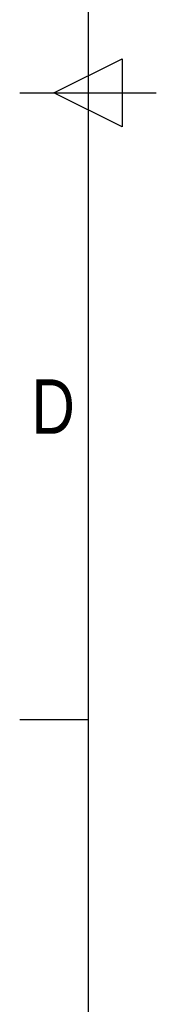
# Model space of a CAD drawing. Header units: millimetres. Extents: x 0 to 420, y 0 to 297.
# Tile 2 of 69: x 0 to 10, y 79 to 154. Entities that reach past the tile are written whole.
import ezdxf

# ---------------------------------------------------------------- set-up
doc = ezdxf.new("R2010")
doc.units = ezdxf.units.MM
doc.layers.add('CARTIGLIO', color=140, linetype='Continuous')
doc.styles.add('SLDTEXTSTYLE2', font='TXT', dxfattribs={"width": 0.821468})

msp = doc.modelspace()

# ---------------------------------------------------------------- linework, layer by layer
at = {"layer": 'CARTIGLIO', "linetype": 'Continuous'}
for p, q in [((5.18012, 291.82257), (5.18012, 5.171)), ((2.59301, 148.49679), (7.76722, 151.08389)), ((7.76722, 151.08389), (7.76722, 145.90968)), ((0.0059, 148.49679), (10.35433, 148.49679)), ((7.76722, 145.90968), (2.59301, 148.49679)), ((5.18012, 100.894), (0.0059, 100.894))]:
    msp.add_line(p, q, dxfattribs=at)

# ---------------------------------------------------------------- texts
at = {"layer": 'CARTIGLIO', "insert": (2.54404, 126.74857), "char_height": 4.13937, "attachment_point": 2, "style": 'SLDTEXTSTYLE2'}
msp.add_mtext('D', dxfattribs=at)

doc.saveas('drawing.dxf')
